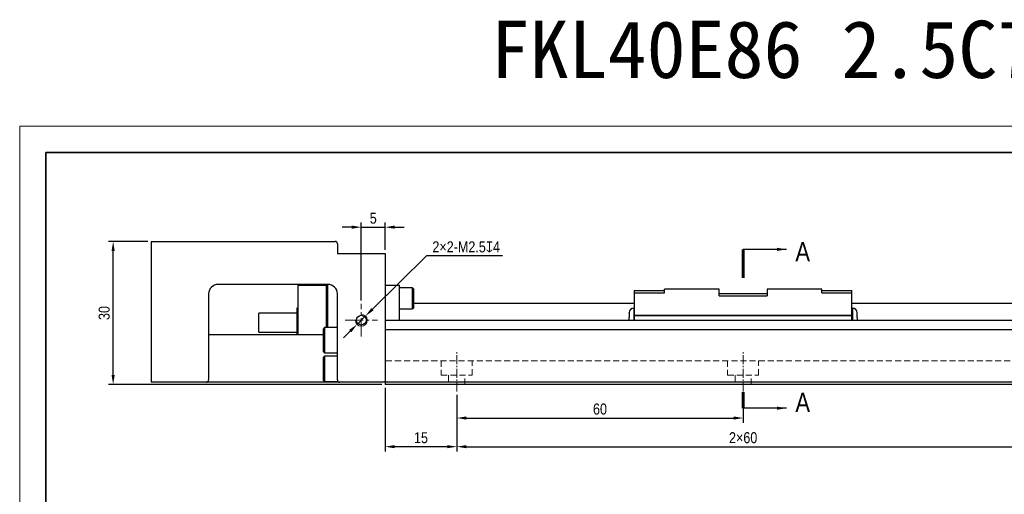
# Model space of a CAD drawing. Header units: millimetres. Extents: x 100 to 1557, y 30 to 283.
# Tile 11 of 16: x 854 to 1060, y 184 to 283. Entities that reach past the tile are written whole.
import ezdxf

# ---------------------------------------------------------------- set-up
doc = ezdxf.new("R2010")
doc.units = ezdxf.units.MM
doc.linetypes.add('CENTER2', pattern=[28.575, 19.05, -3.175, 3.175, -3.175])
doc.linetypes.add('DASHED', pattern=[19.05, 12.7, -6.35])
doc.layers.get('Defpoints').update_dxf_attribs({"lineweight": 13})
for name, color, linetype, lineweight in [('小粗', 7, 'Continuous', 25), ('标注', 3, 'Continuous', 13), ('点划线', 1, 'CENTER2', 13), ('粗线', 7, 'Continuous', 35), ('细线', 7, 'Continuous', 13), ('虚线', 253, 'DASHED', 13)]:
    doc.layers.add(name, color=color, linetype=linetype, lineweight=lineweight)
doc.styles.add('3.5', font='ARIALN.TTF', dxfattribs={"height": 2.3})
doc.styles.add('7', font='ARIALN.TTF', dxfattribs={"height": 7})
doc.dimstyles.new('A4—对齐', dxfattribs={"dimtxt": 2.3, "dimasz": 2, "dimexe": 1, "dimexo": 0.7, "dimgap": 0.7, "dimtad": 1, "dimdec": 1, "dimzin": 9, "dimdsep": 46, "dimtxsty": '3.5', "dimcen": 2.5, "dimadec": 0, "dimazin": 0, "dimtm": 1e-09, "dimtfac": 1, "dimtdec": 1, "dimtmove": 0, "dimatfit": 3, "dimfxl": 0, "dimtolj": 1, "dimarcsym": 0})
doc.dimstyles.new('A4—水平', dxfattribs={"dimtxt": 2.3, "dimasz": 2, "dimexe": 1, "dimexo": 0.7, "dimgap": 0.7, "dimtad": 1, "dimtih": 1, "dimtoh": 1, "dimdec": 1, "dimzin": 12, "dimdsep": 46, "dimtxsty": '3.5', "dimcen": 2.5, "dimadec": 0, "dimazin": 0, "dimtm": 1e-09, "dimtfac": 1, "dimtdec": 1, "dimtmove": 0, "dimatfit": 3, "dimfxl": 0, "dimtolj": 1, "dimarcsym": 0})

# ---------------------------------------------------------------- blocks, each defined once
blk = doc.blocks.new('A4图框')
at = {"layer": '粗线'}
blk.add_lwpolyline([(5, 205), (292, 205), (292, 5), (5, 5)], close=True, dxfattribs=at)
at = {"layer": '细线'}
blk.add_lwpolyline([(0, 210), (297, 210), (297, 0), (0, 0)], close=True, dxfattribs=at)
blk = doc.blocks.new('*D138')
at = {"layer": 'Defpoints', "color": 0, "transparency": 16777216}
for p in [(873.25, 236.99), (881.25, 236.99), (930.25, 206.99)]:
    blk.add_point(p, dxfattribs=at)
at = {"layer": '标注', "color": 0, "lineweight": -2, "transparency": 16777216}
for p, q in [((880.55, 236.99), (872.25, 236.99)), ((873.25, 208.99), (873.25, 234.99)), ((929.55, 206.99), (872.25, 206.99))]:
    blk.add_line(p, q, dxfattribs=at)
at = {"layer": '标注', "color": 0, "transparency": 16777216}
for points in [[(872.92, 234.99), (873.58, 234.99), (873.25, 236.99)], [(872.92, 208.99), (873.58, 208.99), (873.25, 206.99)]]:
    blk.add_solid(points, dxfattribs=at)
at = {"layer": '标注', "color": 0, "transparency": 16777216, "insert": (871.38, 221.99), "char_height": 2.3, "attachment_point": 5, "rotation": 90, "style": '3.5'}
blk.add_mtext('\\A1;30', dxfattribs=at)
blk = doc.blocks.new('*D139')
at = {"layer": 'Defpoints', "color": 0, "transparency": 16777216}
for p in [(930.25, 239.97), (930.25, 234.49), (925.25, 223.9)]:
    blk.add_point(p, dxfattribs=at)
at = {"layer": '标注', "color": 0, "lineweight": -2, "transparency": 16777216}
for p, q in [((923.25, 239.97), (921.25, 239.97)), ((925.25, 224.6), (925.25, 240.97)), ((925.25, 239.97), (930.25, 239.97)), ((930.25, 235.19), (930.25, 240.97)), ((932.25, 239.97), (934.25, 239.97))]:
    blk.add_line(p, q, dxfattribs=at)
at = {"layer": '标注', "color": 0, "transparency": 16777216}
for points in [[(923.25, 240.31), (923.25, 239.64), (925.25, 239.97)], [(932.25, 240.31), (932.25, 239.64), (930.25, 239.97)]]:
    blk.add_solid(points, dxfattribs=at)
at = {"layer": '标注', "color": 0, "transparency": 16777216, "insert": (927.75, 241.84), "char_height": 2.3, "attachment_point": 5, "style": '3.5'}
blk.add_mtext('\\A1;5', dxfattribs=at)
blk = doc.blocks.new('*D140')
at = {"layer": 'Defpoints', "color": 0, "transparency": 16777216}
for p in [(930.25, 206.99), (945.25, 205.55), (930.25, 193.99)]:
    blk.add_point(p, dxfattribs=at)
at = {"layer": '标注', "color": 0, "lineweight": -2, "transparency": 16777216}
for p, q in [((930.25, 206.29), (930.25, 192.99)), ((945.25, 204.85), (945.25, 192.99)), ((943.25, 193.99), (932.25, 193.99))]:
    blk.add_line(p, q, dxfattribs=at)
at = {"layer": '标注', "color": 0, "transparency": 16777216}
for points in [[(932.25, 194.32), (932.25, 193.66), (930.25, 193.99)], [(943.25, 194.32), (943.25, 193.66), (945.25, 193.99)]]:
    blk.add_solid(points, dxfattribs=at)
at = {"layer": '标注', "color": 0, "transparency": 16777216, "insert": (937.75, 195.86), "char_height": 2.3, "width": 7.0316, "attachment_point": 5, "style": '3.5'}
blk.add_mtext('\\A1;15', dxfattribs=at)
blk = doc.blocks.new('*D141')
at = {"layer": 'Defpoints', "color": 0, "transparency": 16777216}
for p in [(945.25, 205.55), (1005.25, 205.55), (1005.25, 199.99)]:
    blk.add_point(p, dxfattribs=at)
at = {"layer": '标注', "color": 0, "lineweight": -2, "transparency": 16777216}
for p, q in [((945.25, 204.85), (945.25, 198.99)), ((1005.25, 204.85), (1005.25, 198.99)), ((947.25, 199.99), (1003.25, 199.99))]:
    blk.add_line(p, q, dxfattribs=at)
at = {"layer": '标注', "color": 0, "transparency": 16777216}
for points in [[(947.25, 200.32), (947.25, 199.66), (945.25, 199.99)], [(1003.25, 200.32), (1003.25, 199.66), (1005.25, 199.99)]]:
    blk.add_solid(points, dxfattribs=at)
at = {"layer": '标注', "color": 0, "transparency": 16777216, "insert": (975.25, 201.86), "char_height": 2.3, "attachment_point": 5, "style": '3.5'}
blk.add_mtext('\\A1;60', dxfattribs=at)
blk = doc.blocks.new('*D142')
at = {"layer": 'Defpoints', "color": 0, "transparency": 16777216}
for p in [(945.25, 205.55), (1065.25, 205.55), (1065.25, 193.99)]:
    blk.add_point(p, dxfattribs=at)
at = {"layer": '标注', "color": 0, "lineweight": -2, "transparency": 16777216}
for p, q in [((945.25, 204.85), (945.25, 192.99)), ((1065.25, 204.85), (1065.25, 192.99)), ((947.25, 193.99), (1063.25, 193.99))]:
    blk.add_line(p, q, dxfattribs=at)
at = {"layer": '标注', "color": 0, "transparency": 16777216}
for points in [[(947.25, 194.32), (947.25, 193.66), (945.25, 193.99)], [(1063.25, 194.32), (1063.25, 193.66), (1065.25, 193.99)]]:
    blk.add_solid(points, dxfattribs=at)
at = {"layer": '标注', "color": 0, "transparency": 16777216, "insert": (1005.25, 195.86), "char_height": 2.3, "width": 26.6642, "attachment_point": 5, "style": '3.5'}
blk.add_mtext('\\A1;2×60', dxfattribs=at)
blk = doc.blocks.new('*D150')
at = {"layer": 'Defpoints', "color": 0, "transparency": 16777216}
for p in [(926.14, 221.37), (924.36, 219.61)]:
    blk.add_point(p, dxfattribs=at)
at = {"layer": '标注', "color": 0, "lineweight": -2, "transparency": 16777216}
for p, q in [((938.92, 233.96), (927.56, 222.77)), ((954.83, 233.96), (938.92, 233.96)), ((924.36, 219.61), (926.14, 221.37)), ((922.93, 218.21), (921.51, 216.81))]:
    blk.add_line(p, q, dxfattribs=at)
at = {"layer": '标注', "color": 0, "transparency": 16777216}
for points in [[(927.33, 223.01), (927.8, 222.53), (926.14, 221.37)], [(922.7, 218.45), (923.17, 217.97), (924.36, 219.61)]]:
    blk.add_solid(points, dxfattribs=at)
at = {"layer": '标注', "color": 0, "transparency": 16777216, "insert": (947.22, 235.83), "char_height": 2.3, "attachment_point": 5, "style": '3.5'}
blk.add_mtext('\\A1;2×2-M2.5{\\Fgdt|c134;x}4', dxfattribs=at)

msp = doc.modelspace()

# ---------------------------------------------------------------- linework, layer by layer
at = {"layer": '小粗'}
for p, q in [((881.25, 236.99), (881.25, 207.49)), ((881.25, 236.99), (919.75, 236.99)), ((920.25, 236.49), (920.25, 234.49)), ((920.25, 234.49), (930.25, 234.49)), ((930.25, 234.49), (930.25, 206.99)), ((918.25, 227.99), (895.25, 227.99)), ((911.95, 227.85), (911.95, 217.49)), ((911.95, 227.85), (917.95, 227.85)), ((917.95, 218.94), (917.95, 227.85)), ((918.25, 218.94), (918.25, 227.99)), ((930.25, 227.79), (933.25, 227.79)), ((933.25, 220.49), (933.25, 227.79)), ((935.95, 227.29), (933.25, 227.29)), ((935.95, 227.29), (936.25, 226.99)), ((935.95, 222.89), (935.95, 227.29)), ((936.25, 223.19), (936.25, 226.99)), ((1000.25, 226.99), (988.75, 226.99)), ((988.75, 226.19), (988.75, 226.99)), ((1000.25, 225.59), (1000.25, 226.99)), ((1010.25, 226.99), (1010.25, 225.59)), ((1021.75, 226.99), (1010.25, 226.99)), ((1021.75, 226.19), (1021.75, 226.99)), ((893.25, 225.99), (893.25, 207.99)), ((920.25, 211.17), (920.25, 225.99)), ((982.45, 226.69), (988.75, 226.69)), ((982.45, 226.69), (982.45, 220.49)), ((982.45, 226.19), (988.75, 226.19)), ((1000.25, 226.09), (1010.25, 226.09)), ((1000.25, 225.59), (1010.25, 225.59)), ((1021.75, 226.69), (1028.05, 226.69)), ((1021.75, 226.19), (1028.05, 226.19)), ((1028.05, 220.49), (1028.05, 226.69)), ((911.95, 222.99), (911.75, 222.99)), ((911.75, 222.99), (911.75, 217.49)), ((918.25, 222.99), (917.95, 222.99)), ((933.25, 222.89), (935.95, 222.89)), ((936.25, 223.19), (935.95, 222.89)), ((982.45, 223.99), (936.25, 223.99)), ((982.35, 222.99), (982.35, 220.49)), ((982.45, 222.99), (982.35, 222.99)), ((1080.25, 223.99), (1028.05, 223.99)), ((1028.15, 222.99), (1028.05, 222.99)), ((1028.15, 222.99), (1028.15, 220.49)), ((911.75, 221.99), (903.75, 221.99)), ((903.75, 217.99), (903.75, 221.99)), ((981.35, 222.04), (981.35, 222.04)), ((981.35, 221.96), (981.35, 221.04)), ((981.35, 221.04), (981.35, 221.04)), ((1028.05, 221.47), (982.45, 221.47)), ((1028.05, 221.37), (982.45, 221.37)), ((1029.15, 222.04), (1029.15, 222.04)), ((1029.15, 221.04), (1029.15, 221.96)), ((1029.15, 221.04), (1029.15, 221.04)), ((917.55, 218.94), (917.25, 218.64)), ((920.25, 218.94), (917.55, 218.94)), ((917.55, 218.94), (917.55, 213.64)), ((930.25, 220.49), (1080.25, 220.49)), ((981.35, 220.54), (981.35, 220.54)), ((981.35, 220.54), (981.35, 220.49)), ((1029.15, 220.49), (1029.15, 220.54)), ((1029.15, 220.54), (1029.15, 220.54)), ((893.25, 217.49), (917.25, 217.49)), ((903.75, 217.99), (911.75, 217.99)), ((917.25, 218.64), (917.25, 213.94)), ((1080.25, 218.49), (930.25, 218.49)), ((917.25, 213.94), (917.55, 213.64)), ((917.55, 212.94), (917.25, 212.64)), ((917.25, 212.64), (917.25, 207.94)), ((917.55, 213.64), (920.25, 213.64)), ((920.25, 212.94), (917.55, 212.94)), ((917.55, 212.94), (917.55, 207.64)), ((920.25, 207.99), (920.25, 209.41)), ((1090.25, 207.49), (881.25, 207.49)), ((917.25, 207.94), (917.55, 207.64)), ((917.55, 207.64), (920.39, 207.64)), ((1080.25, 206.99), (930.25, 206.99))]:
    msp.add_line(p, q, dxfattribs=at)
msp.add_circle((925.25, 220.49), 1.02, dxfattribs=at)
for centre, radius, start, end in [((919.75, 236.49), 0.5, 0, 90), ((895.25, 225.99), 2, 90, 180), ((918.25, 225.99), 2, 0, 90), ((982.35, 221.99), 1, 90, 177.1354), ((1028.15, 221.99), 1, 2.8585, 90), ((892.75, 207.99), 0.5, 270, 0), ((920.75, 207.99), 0.5, 180, 270)]:
    msp.add_arc(centre, radius, start, end, dxfattribs=at)
for points in [[(981.35, 221.96), (981.35, 221.97), (981.35, 221.99), (981.35, 222.01), (981.35, 222.03), (981.35, 222.04)], [(1029.15, 221.96), (1029.15, 221.97), (1029.15, 221.99), (1029.15, 222.01), (1029.15, 222.03), (1029.15, 222.04)]]:
    msp.add_open_spline(points, degree=3, dxfattribs=at)
for points, knots in [([(981.35, 220.54), (981.35, 220.62), (981.35, 220.71), (981.35, 220.87), (981.35, 220.96), (981.35, 221.04)], [0, 0, 0, 0, 0.5, 0.5, 1, 1, 1, 1]), ([(1029.15, 221.04), (1029.15, 220.96), (1029.15, 220.87), (1029.15, 220.71), (1029.15, 220.62), (1029.15, 220.54)], [0, 0, 0, 0, 0.5, 0.5, 1, 1, 1, 1]), ([(920.25, 209.41), (920.25, 209.48), (920.25, 209.55), (920.26, 209.7), (920.26, 209.84), (920.27, 209.99), (920.27, 210.14), (920.27, 210.21), (920.27, 210.37), (920.27, 210.44), (920.27, 210.59), (920.26, 210.74), (920.26, 210.88), (920.25, 211.03), (920.25, 211.1), (920.25, 211.17)], [0, 0, 0, 0, 0.125, 0.125, 0.25, 0.375, 0.375, 0.5, 0.5, 0.625, 0.625, 0.75, 0.875, 0.875, 1, 1, 1, 1])]:
    msp.add_open_spline(points, degree=3, knots=knots, dxfattribs=at)
at = {"layer": '标注', "const_width": 0.6}
for points in [[(1005.25, 229.32), (1005.25, 235.32)], [(1005.25, 202.05), (1005.25, 205.45)]]:
    msp.add_lwpolyline(points, dxfattribs=at)
at = {"layer": '标注'}
msp.add_arc((925.25, 220.49), 1.25, 180, 90, dxfattribs=at)
at = {"layer": '点划线', "ltscale": 0.2}
for p, q in [((925.25, 217.08), (925.25, 223.9)), ((921.84, 220.49), (928.66, 220.49))]:
    msp.add_line(p, q, dxfattribs=at)
at = {"layer": '点划线', "ltscale": 0.1}
for p, q in [((945.25, 205.55), (945.25, 213.94)), ((1005.25, 205.55), (1005.25, 213.94))]:
    msp.add_line(p, q, dxfattribs=at)
at = {"layer": '虚线', "ltscale": 0.1}
for p, q in [((1080.25, 211.99), (930.25, 211.99)), ((942, 211.99), (942, 208.99)), ((948.5, 208.99), (948.5, 211.99)), ((1002, 211.99), (1002, 208.99)), ((1008.5, 208.99), (1008.5, 211.99)), ((942, 208.99), (948.5, 208.99)), ((943.55, 208.99), (943.55, 206.99)), ((946.95, 206.99), (946.95, 208.99)), ((1002, 208.99), (1008.5, 208.99)), ((1003.55, 208.99), (1003.55, 206.99)), ((1006.95, 206.99), (1006.95, 208.99))]:
    msp.add_line(p, q, dxfattribs=at)

# ---------------------------------------------------------------- block references
at = {"layer": '标注', "xscale": 1.10045781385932, "yscale": 1.10045781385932, "zscale": 1.10045781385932}
msp.add_blockref('A4图框', (853.67, 30), dxfattribs=at)

# ---------------------------------------------------------------- texts
at = {"layer": '标注', "attachment_point": 1}
for s, width, gutter_width, heights, insert, char_height, style in [('{\\fSimSun|b0|i0|c134|p2;FKL40E86 2.5C7}', 142.7989, 0, [20.2], (952.38, 283.22), 12, '3.5'), ('A', 8.7359, 35, [0], (1016.2, 236.84), 4, '7'), ('A', 8.7359, 35, [0], (1016.2, 205.27), 4, '7')]:
    msp.add_mtext_dynamic_manual_height_columns(s, width=width, gutter_width=gutter_width, heights=heights, dxfattribs=dict(at, insert=insert, char_height=char_height, style=style))

# ---------------------------------------------------------------- dimensions: what is measured, and where the dimension line sits
at = {"layer": '标注'}
for base, p1, p2, picture, middle in [((930.25, 239.97), (925.25, 223.9), (930.25, 234.49), '*D139', (927.75, 241.84)), ((1005.25, 199.99), (945.25, 205.55), (1005.25, 205.55), '*D141', (975.25, 201.86))]:
    dim = msp.add_linear_dim(base=base, p1=p1, p2=p2, dimstyle='A4—对齐', dxfattribs=at)
    dim.commit()
    dim.dimension.update_dxf_attribs({"geometry": picture, "text_midpoint": middle})
dim = msp.add_diameter_dim_2p(p1=(924.36, 219.61), p2=(926.14, 221.37), text='2×2-M2.5{\\Fgdt|c134;x}4', dimstyle='A4—水平', dxfattribs=at)
dim.commit()
dim.dimension.update_dxf_attribs({"geometry": '*D150', "text_midpoint": (947.22, 233.96), "dimtype": 163})
dim = msp.add_linear_dim(base=(873.25, 236.99), p1=(930.25, 206.99), p2=(881.25, 236.99), angle=90, dimstyle='A4—对齐', dxfattribs=at)
dim.commit()
dim.dimension.update_dxf_attribs({"geometry": '*D138', "text_midpoint": (871.38, 221.99)})
for base, p2, text, picture, middle in [((930.25, 193.99), (930.25, 206.99), '15', '*D140', (937.75, 195.86)), ((1065.25, 193.99), (1065.25, 205.55), '2×60', '*D142', (1005.25, 195.86))]:
    dim = msp.add_linear_dim(base=base, p1=(945.25, 205.55), p2=p2, text=text, dimstyle='A4—对齐', dxfattribs=at)
    dim.commit()
    dim.dimension.update_dxf_attribs({"geometry": picture, "text_midpoint": middle})

# ---------------------------------------------------------------- leaders
for points in [[(1014.35, 235.32), (1005.25, 235.32)], [(1014.35, 202.05), (1005.25, 202.05)]]:
    msp.add_leader(points, dimstyle='A4—对齐', override={"dimgap": 1, "dimtad": 0}, dxfattribs=at)

doc.saveas('drawing.dxf')
